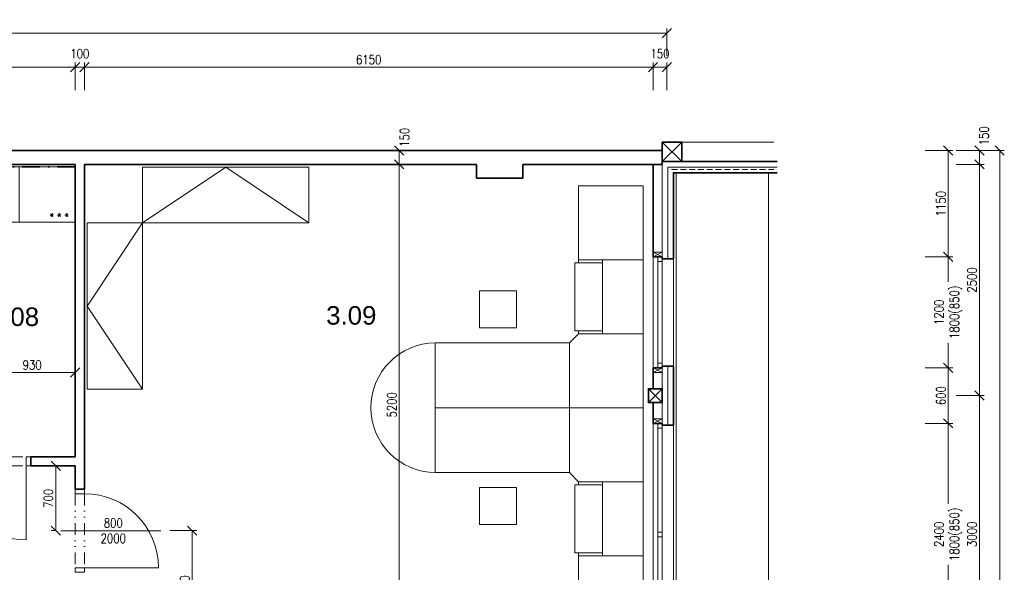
# Model space of a CAD drawing. Header units: millimetres. Extents: x -485339 to 286898, y -1189934 to 1602269.
# Tile 47 of 230: x -66725 to -56076, y -1114187 to -1108213. Entities that reach past the tile are written whole.
import ezdxf

# ---------------------------------------------------------------- set-up
doc = ezdxf.new("R2010")
doc.units = ezdxf.units.MM
doc.header["$LTSCALE"] = 10
for name, pattern in [('DASHDOT', [25.4, 12.7, -6.35, 0, -6.35]), ('DĚLICÍ2', [15.875, 6.35, -3.175, 0, -3.175, 0, -3.175]), ('ČÁRKOVANÁ2', [9.525, 6.35, -3.175])]:
    doc.linetypes.add(name, pattern=pattern)
doc.layers.get('Defpoints').update_dxf_attribs({"lineweight": 0})
for name, color, linetype, lineweight in [('A_vybavení', 252, 'Continuous', 18), ('N_dveře', 10, 'Continuous', 18), ('N_ker.dlažba', 10, 'DASHDOT', 35), ('N_okna', 10, 'Continuous', 18), ('N_okna_konst_prof', 10, 'Continuous', 18), ('N_popis_otvory', 10, 'Continuous', 18), ('N_zařiz_předměty', 10, 'Continuous', 18), ('N_čáry_obrys', 10, 'Continuous', 35), ('N_čáry_obv.plášt', 212, 'Continuous', 18), ('N_čáry_obv.plášt_obrys', 212, 'Continuous', 35), ('N_čáry_plné', 10, 'Continuous', 18), ('St__otvory_dveře', 40, 'Continuous', 18), ('St_kóty', 132, 'Continuous', 18), ('St_lehký obvodový plášť', 152, 'Continuous', 18), ('St_plocha_místnosti', 250, 'Continuous', 18), ('St_sloupy_opláštění_půdorys', 25, 'Continuous', 35), ('St_zařizovací předměty', 252, 'Continuous', 18), ('St_čáry_obrys', 5, 'Continuous', 35), ('St_čáry_plné', 250, 'Continuous', 18), ('St_čáry_pod', 250, 'ČÁRKOVANÁ2', 18)]:
    doc.layers.add(name, color=color, linetype=linetype, lineweight=lineweight)
doc.styles.add('Andy', font='arial.ttf')
doc.styles.get("Standard").update_dxf_attribs({"font": 'simplex.shx', "width": 0.8})
doc.linetypes.add('ZIGZAG', pattern='A,0.00254,-5.08,[131,ltypeshp.shx,S=5.08,R=0,X=-5.08,Y=0],-10.16,[131,ltypeshp.shx,S=5.08,R=180,X=5.08,Y=0],-5.08', length=20.32254)
doc.dimstyles.new('stavebníM50 vnitřní', dxfattribs={"dimtxt": 100, "dimasz": 100, "dimexe": 50, "dimexo": 100, "dimgap": 30, "dimtad": 1, "dimdec": 0, "dimtxsty": 'Standard', "dimblk": 'OBLIQUE', "dimcen": 2.5, "dimclrd": 256, "dimclre": 256, "dimclrt": 256, "dimadec": 0, "dimazin": 0, "dimtfac": 1, "dimtdec": 0, "dimtmove": 2, "dimatfit": 2, "dimldrblk": 'OBLIQUE', "dimfxl": 250, "dimfxlon": 1, "dimlwd": -1, "dimlwe": -1, "dimarcsym": 0})

# ---------------------------------------------------------------- blocks, each defined once
blk = doc.blocks.new('G$CBB62DE26')
at = {"layer": 'St_sloupy_opláštění_půdorys', "ltscale": 2}
blk.add_lwpolyline([(-75, -150), (75, -150), (75, 0), (-75, 0)], close=True, dxfattribs=at)
for points in [[(-75, 0), (75, -150)], [(75, 0), (-75, -150)]]:
    blk.add_lwpolyline(points, dxfattribs=at)
blk = doc.blocks.new('G$C9C144299')
at = {"layer": 'St_lehký obvodový plášť', "color": 0, "ltscale": 2}
for points in [[(0, -50), (2400, -50), (2400, 0), (0, 0)], [(0, -50), (0, -50), (0, 0), (0, 0)], [(0, -50), (0, -50), (0, 0), (0, 0)], [(0, -50), (50, -50), (50, 0), (0, 0)], [(1225, -50), (1175, -50), (1175, 0), (1225, 0)], [(2400, -50), (2350, -50), (2350, 0), (2400, 0)]]:
    blk.add_lwpolyline(points, close=True, dxfattribs=at)
blk = doc.blocks.new('G$C2A6251B2')
at = {"layer": 'St_lehký obvodový plášť', "color": 0, "ltscale": 2}
for points in [[(0, -50), (1200, -50), (1200, 0), (0, 0)], [(0, -50), (50, -50), (50, 0), (0, 0)], [(1200, -50), (1150, -50), (1150, 0), (1200, 0)]]:
    blk.add_lwpolyline(points, close=True, dxfattribs=at)
blk = doc.blocks.new('G$CC1796412')
at = {"layer": 'St__otvory_dveře', "color": 0, "ltscale": 2}
blk.add_lwpolyline([(850, 1), (850, 801)], dxfattribs=at)
at = {"layer": 'St__otvory_dveře', "ltscale": 2}
for points in [[(50, 0), (0, 0), (0, -100), (50, -100)], [(900, 1), (850, 1), (850, -99), (900, -99)]]:
    blk.add_lwpolyline(points, close=True, dxfattribs=at)
at = {"layer": 'St__otvory_dveře', "linetype": 'DĚLICÍ2', "ltscale": 2}
for points in [[(50, 0), (850, 1)], [(50, -100), (850, -99)]]:
    blk.add_lwpolyline(points, dxfattribs=at)
at = {"layer": 'St__otvory_dveře', "color": 0, "ltscale": 2}
blk.add_arc((850, 1), 800, 90, 180, dxfattribs=at)
blk = doc.blocks.new('_OBLIQUE')
at = {"color": 0, "linetype": 'ByBlock'}
blk.add_line((-0.5, -0.5), (0.5, 0.5), dxfattribs=at)
blk = doc.blocks.new('*D6385')
at = {"layer": 'Defpoints', "color": 0}
for p in [(-66125, -1108725), (-67955, -1109380), (-66125, -1109380)]:
    blk.add_point(p, dxfattribs=at)
at = {"layer": 'St_kóty'}
for p, q in [((-67955, -1108975), (-67955, -1108675)), ((-67955, -1108725), (-66125, -1108725)), ((-66125, -1108975), (-66125, -1108675))]:
    blk.add_line(p, q, dxfattribs=at)
at = {"layer": 'St_kóty', "linetype": 'ByBlock', "xscale": 100, "yscale": 100, "zscale": 100, "rotation": 180}
blk.add_blockref('_OBLIQUE', (-67955, -1108725), dxfattribs=at)
at = {"layer": 'St_kóty', "linetype": 'ByBlock', "xscale": 100, "yscale": 100, "zscale": 100}
blk.add_blockref('_OBLIQUE', (-66125, -1108725), dxfattribs=at)
at = {"layer": 'St_kóty', "insert": (-67040, -1108645), "char_height": 100, "attachment_point": 5}
blk.add_mtext('1830', dxfattribs=at)
blk = doc.blocks.new('*D6386')
at = {"layer": 'Defpoints', "color": 0}
for p in [(-66025, -1108725), (-66125, -1109380), (-66025, -1109380)]:
    blk.add_point(p, dxfattribs=at)
at = {"layer": 'St_kóty'}
for p, q in [((-66125, -1108975), (-66125, -1108675)), ((-66125, -1108725), (-66025, -1108725)), ((-66025, -1108975), (-66025, -1108675))]:
    blk.add_line(p, q, dxfattribs=at)
at = {"layer": 'St_kóty', "linetype": 'ByBlock', "xscale": 100, "yscale": 100, "zscale": 100, "rotation": 180}
blk.add_blockref('_OBLIQUE', (-66125, -1108725), dxfattribs=at)
at = {"layer": 'St_kóty', "linetype": 'ByBlock', "xscale": 100, "yscale": 100, "zscale": 100}
blk.add_blockref('_OBLIQUE', (-66025, -1108725), dxfattribs=at)
at = {"layer": 'St_kóty', "insert": (-66075, -1108580), "char_height": 100, "attachment_point": 5}
blk.add_mtext('100', dxfattribs=at)
blk = doc.blocks.new('*D6387')
at = {"layer": 'Defpoints', "color": 0}
for p in [(-59875, -1108725), (-66025, -1109380), (-59875, -1109380)]:
    blk.add_point(p, dxfattribs=at)
at = {"layer": 'St_kóty'}
for p, q in [((-66025, -1108975), (-66025, -1108675)), ((-66025, -1108725), (-59875, -1108725)), ((-59875, -1108975), (-59875, -1108675))]:
    blk.add_line(p, q, dxfattribs=at)
at = {"layer": 'St_kóty', "linetype": 'ByBlock', "xscale": 100, "yscale": 100, "zscale": 100, "rotation": 180}
blk.add_blockref('_OBLIQUE', (-66025, -1108725), dxfattribs=at)
at = {"layer": 'St_kóty', "linetype": 'ByBlock', "xscale": 100, "yscale": 100, "zscale": 100}
blk.add_blockref('_OBLIQUE', (-59875, -1108725), dxfattribs=at)
at = {"layer": 'St_kóty', "insert": (-62950, -1108645), "char_height": 100, "attachment_point": 5}
blk.add_mtext('6150', dxfattribs=at)
blk = doc.blocks.new('*D6388')
at = {"layer": 'Defpoints', "color": 0}
for p in [(-59725, -1108725), (-59725, -1109230), (-59875, -1109380)]:
    blk.add_point(p, dxfattribs=at)
at = {"layer": 'St_kóty'}
for p, q in [((-59875, -1108975), (-59875, -1108675)), ((-59875, -1108725), (-59725, -1108725)), ((-59725, -1108975), (-59725, -1108675))]:
    blk.add_line(p, q, dxfattribs=at)
at = {"layer": 'St_kóty', "linetype": 'ByBlock', "xscale": 100, "yscale": 100, "zscale": 100, "rotation": 180}
blk.add_blockref('_OBLIQUE', (-59875, -1108725), dxfattribs=at)
at = {"layer": 'St_kóty', "linetype": 'ByBlock', "xscale": 100, "yscale": 100, "zscale": 100}
blk.add_blockref('_OBLIQUE', (-59725, -1108725), dxfattribs=at)
at = {"layer": 'St_kóty', "insert": (-59800, -1108580), "char_height": 100, "attachment_point": 5}
blk.add_mtext('150', dxfattribs=at)
blk = doc.blocks.new('*D6435')
at = {"layer": 'Defpoints', "color": 0}
for p in [(-66125, -1112026), (-67055, -1112810), (-66125, -1112937)]:
    blk.add_point(p, dxfattribs=at)
at = {"layer": 'St_kóty'}
for p, q in [((-67055, -1112276), (-67055, -1111976)), ((-67055, -1112026), (-66125, -1112026)), ((-66125, -1112276), (-66125, -1111976))]:
    blk.add_line(p, q, dxfattribs=at)
at = {"layer": 'St_kóty', "linetype": 'ByBlock', "xscale": 100, "yscale": 100, "zscale": 100, "rotation": 180}
blk.add_blockref('_OBLIQUE', (-67055, -1112026), dxfattribs=at)
at = {"layer": 'St_kóty', "linetype": 'ByBlock', "xscale": 100, "yscale": 100, "zscale": 100}
blk.add_blockref('_OBLIQUE', (-66125, -1112026), dxfattribs=at)
at = {"layer": 'St_kóty', "insert": (-66590, -1111946), "char_height": 100, "attachment_point": 5}
blk.add_mtext('930', dxfattribs=at)
blk = doc.blocks.new('*D6436')
at = {"layer": 'Defpoints', "color": 0}
for p in [(-66335, -1113037), (-66281, -1113037), (-66281, -1113737)]:
    blk.add_point(p, dxfattribs=at)
at = {"layer": 'St_kóty'}
for p, q in [((-66335, -1113037), (-66385, -1113037)), ((-66335, -1113737), (-66335, -1113037)), ((-66335, -1113737), (-66385, -1113737))]:
    blk.add_line(p, q, dxfattribs=at)
at = {"layer": 'St_kóty', "linetype": 'ByBlock', "xscale": 100, "yscale": 100, "zscale": 100}
for p, rotation in [((-66335, -1113037), 90), ((-66335, -1113737), 270)]:
    blk.add_blockref('_OBLIQUE', p, dxfattribs=dict(at, rotation=rotation))
at = {"layer": 'St_kóty', "insert": (-66415, -1113387), "char_height": 100, "attachment_point": 5, "rotation": 90}
blk.add_mtext('700', dxfattribs=at)
blk = doc.blocks.new('*D6464')
at = {"layer": 'Defpoints', "color": 0}
for p in [(-62620, -1109777), (-61785, -1109777), (-61923, -1114977)]:
    blk.add_point(p, dxfattribs=at)
at = {"layer": 'St_kóty'}
for p, q in [((-62370, -1109777), (-62670, -1109777)), ((-62620, -1114977), (-62620, -1109777)), ((-62370, -1114977), (-62670, -1114977))]:
    blk.add_line(p, q, dxfattribs=at)
at = {"layer": 'St_kóty', "linetype": 'ByBlock', "xscale": 100, "yscale": 100, "zscale": 100}
for p, rotation in [((-62620, -1109777), 90), ((-62620, -1114977), 270)]:
    blk.add_blockref('_OBLIQUE', p, dxfattribs=dict(at, rotation=rotation))
at = {"layer": 'St_kóty', "insert": (-62700, -1112377), "char_height": 100, "attachment_point": 5, "rotation": 90}
blk.add_mtext('5200', dxfattribs=at)
blk = doc.blocks.new('*D6465')
at = {"layer": 'Defpoints', "color": 0}
for p in [(-62620, -1109627), (-61785, -1109627), (-61785, -1109777)]:
    blk.add_point(p, dxfattribs=at)
at = {"layer": 'St_kóty'}
for p, q in [((-62370, -1109627), (-62670, -1109627)), ((-62620, -1109777), (-62620, -1109627)), ((-62370, -1109777), (-62670, -1109777))]:
    blk.add_line(p, q, dxfattribs=at)
at = {"layer": 'St_kóty', "linetype": 'ByBlock', "xscale": 100, "yscale": 100, "zscale": 100}
for p, rotation in [((-62620, -1109627), 90), ((-62620, -1109777), 270)]:
    blk.add_blockref('_OBLIQUE', p, dxfattribs=dict(at, rotation=rotation))
at = {"layer": 'St_kóty', "insert": (-62562, -1109485), "char_height": 100, "attachment_point": 5, "rotation": 90}
blk.add_mtext('150', dxfattribs=at)
blk = doc.blocks.new('*D6469')
at = {"layer": 'Defpoints', "color": 0}
for p in [(-65200, -1113737), (-65200, -1114977), (-64859, -1114977)]:
    blk.add_point(p, dxfattribs=at)
at = {"layer": 'St_kóty'}
for p, q in [((-65100, -1113737), (-64809, -1113737)), ((-64859, -1113737), (-64859, -1114977)), ((-65100, -1114977), (-64809, -1114977))]:
    blk.add_line(p, q, dxfattribs=at)
at = {"layer": 'St_kóty', "linetype": 'ByBlock', "xscale": 100, "yscale": 100, "zscale": 100}
for p, rotation in [((-64859, -1113737), 90), ((-64859, -1114977), 270)]:
    blk.add_blockref('_OBLIQUE', p, dxfattribs=dict(at, rotation=rotation))
at = {"layer": 'St_kóty', "insert": (-64939, -1114357), "char_height": 100, "attachment_point": 5, "rotation": 90}
blk.add_mtext('1240', dxfattribs=at)
blk = doc.blocks.new('*D6470')
at = {"layer": 'Defpoints', "color": 0}
for p in [(-58928, -1109627), (-58928, -1110777), (-56682, -1110777)]:
    blk.add_point(p, dxfattribs=at)
at = {"layer": 'St_kóty'}
for p, q in [((-56932, -1109627), (-56632, -1109627)), ((-56682, -1109627), (-56682, -1110777)), ((-56932, -1110777), (-56632, -1110777))]:
    blk.add_line(p, q, dxfattribs=at)
at = {"layer": 'St_kóty', "linetype": 'ByBlock', "xscale": 100, "yscale": 100, "zscale": 100}
for p, rotation in [((-56682, -1109627), 90), ((-56682, -1110777), 270)]:
    blk.add_blockref('_OBLIQUE', p, dxfattribs=dict(at, rotation=rotation))
at = {"layer": 'St_kóty', "insert": (-56762, -1110202), "char_height": 100, "attachment_point": 5, "rotation": 90}
blk.add_mtext('1150', dxfattribs=at)
blk = doc.blocks.new('*D6477')
at = {"layer": 'Defpoints', "color": 0}
for p in [(-58928, -1110777), (-59750, -1111977), (-56682, -1111977)]:
    blk.add_point(p, dxfattribs=at)
at = {"layer": 'St_kóty'}
for p, q in [((-56932, -1110777), (-56632, -1110777)), ((-56682, -1110777), (-56682, -1111048)), ((-56682, -1111977), (-56682, -1111706)), ((-56932, -1111977), (-56632, -1111977))]:
    blk.add_line(p, q, dxfattribs=at)
at = {"layer": 'St_kóty', "linetype": 'ByBlock', "xscale": 100, "yscale": 100, "zscale": 100}
for p, rotation in [((-56682, -1110777), 90), ((-56682, -1111977), 270)]:
    blk.add_blockref('_OBLIQUE', p, dxfattribs=dict(at, rotation=rotation))
at = {"layer": 'St_kóty', "insert": (-56682, -1111377), "char_height": 100, "attachment_point": 5, "rotation": 90}
blk.add_mtext('1200\\P1800(850)', dxfattribs=at)
blk = doc.blocks.new('*D6478')
at = {"layer": 'Defpoints', "color": 0}
for p in [(-59750, -1111977), (-59750, -1112577), (-56682, -1112577)]:
    blk.add_point(p, dxfattribs=at)
at = {"layer": 'St_kóty'}
for p, q in [((-56932, -1111977), (-56632, -1111977)), ((-56682, -1111977), (-56682, -1112577)), ((-56932, -1112577), (-56632, -1112577))]:
    blk.add_line(p, q, dxfattribs=at)
at = {"layer": 'St_kóty', "linetype": 'ByBlock', "xscale": 100, "yscale": 100, "zscale": 100}
for p, rotation in [((-56682, -1111977), 90), ((-56682, -1112577), 270)]:
    blk.add_blockref('_OBLIQUE', p, dxfattribs=dict(at, rotation=rotation))
at = {"layer": 'St_kóty', "insert": (-56762, -1112277), "char_height": 100, "attachment_point": 5, "rotation": 90}
blk.add_mtext('600', dxfattribs=at)
blk = doc.blocks.new('*D6479')
at = {"layer": 'Defpoints', "color": 0}
for p in [(-59750, -1112577), (-59750, -1114977), (-56682, -1114977)]:
    blk.add_point(p, dxfattribs=at)
at = {"layer": 'St_kóty'}
for p, q in [((-56932, -1112577), (-56632, -1112577)), ((-56682, -1112577), (-56682, -1113448)), ((-56682, -1114977), (-56682, -1114106)), ((-56932, -1114977), (-56632, -1114977))]:
    blk.add_line(p, q, dxfattribs=at)
at = {"layer": 'St_kóty', "linetype": 'ByBlock', "xscale": 100, "yscale": 100, "zscale": 100}
for p, rotation in [((-56682, -1112577), 90), ((-56682, -1114977), 270)]:
    blk.add_blockref('_OBLIQUE', p, dxfattribs=dict(at, rotation=rotation))
at = {"layer": 'St_kóty', "insert": (-56682, -1113777), "char_height": 100, "attachment_point": 5, "rotation": 90}
blk.add_mtext('2400\\P1800(850)', dxfattribs=at)
blk = doc.blocks.new('*D6483')
at = {"layer": 'Defpoints', "color": 0}
for p in [(-59775, -1109627), (-59775, -1109777), (-56345, -1109777)]:
    blk.add_point(p, dxfattribs=at)
at = {"layer": 'St_kóty'}
for p, q in [((-56595, -1109627), (-56295, -1109627)), ((-56345, -1109627), (-56345, -1109777)), ((-56595, -1109777), (-56295, -1109777))]:
    blk.add_line(p, q, dxfattribs=at)
at = {"layer": 'St_kóty', "linetype": 'ByBlock', "xscale": 100, "yscale": 100, "zscale": 100}
for p, rotation in [((-56345, -1109627), 90), ((-56345, -1109777), 270)]:
    blk.add_blockref('_OBLIQUE', p, dxfattribs=dict(at, rotation=rotation))
at = {"layer": 'St_kóty', "insert": (-56295, -1109468), "char_height": 100, "attachment_point": 5, "rotation": 90}
blk.add_mtext('150', dxfattribs=at)
blk = doc.blocks.new('*D6484')
at = {"layer": 'Defpoints', "color": 0}
for p in [(-59775, -1109777), (-59925, -1112277), (-56345, -1112277)]:
    blk.add_point(p, dxfattribs=at)
at = {"layer": 'St_kóty'}
for p, q in [((-56595, -1109777), (-56295, -1109777)), ((-56345, -1109777), (-56345, -1112277)), ((-56595, -1112277), (-56295, -1112277))]:
    blk.add_line(p, q, dxfattribs=at)
at = {"layer": 'St_kóty', "linetype": 'ByBlock', "xscale": 100, "yscale": 100, "zscale": 100}
for p, rotation in [((-56345, -1109777), 90), ((-56345, -1112277), 270)]:
    blk.add_blockref('_OBLIQUE', p, dxfattribs=dict(at, rotation=rotation))
at = {"layer": 'St_kóty', "insert": (-56425, -1111027), "char_height": 100, "attachment_point": 5, "rotation": 90}
blk.add_mtext('2500', dxfattribs=at)
blk = doc.blocks.new('*D6485')
at = {"layer": 'Defpoints', "color": 0}
for p in [(-59925, -1112277), (-59925, -1115277), (-56345, -1115277)]:
    blk.add_point(p, dxfattribs=at)
at = {"layer": 'St_kóty'}
for p, q in [((-56595, -1112277), (-56295, -1112277)), ((-56345, -1112277), (-56345, -1115277)), ((-56595, -1115277), (-56295, -1115277))]:
    blk.add_line(p, q, dxfattribs=at)
at = {"layer": 'St_kóty', "linetype": 'ByBlock', "xscale": 100, "yscale": 100, "zscale": 100}
for p, rotation in [((-56345, -1112277), 90), ((-56345, -1115277), 270)]:
    blk.add_blockref('_OBLIQUE', p, dxfattribs=dict(at, rotation=rotation))
at = {"layer": 'St_kóty', "insert": (-56425, -1113777), "char_height": 100, "attachment_point": 5, "rotation": 90}
blk.add_mtext('3000', dxfattribs=at)
blk = doc.blocks.new('*D6492')
at = {"layer": 'Defpoints', "color": 0}
for p in [(-59725, -1109627), (-56126, -1109627), (-59775, -1128237)]:
    blk.add_point(p, dxfattribs=at)
at = {"layer": 'St_kóty'}
for p, q in [((-56376, -1109627), (-56076, -1109627)), ((-56126, -1128237), (-56126, -1109627)), ((-56376, -1128237), (-56076, -1128237))]:
    blk.add_line(p, q, dxfattribs=at)
at = {"layer": 'St_kóty', "linetype": 'ByBlock', "xscale": 100, "yscale": 100, "zscale": 100}
for p, rotation in [((-56126, -1109627), 90), ((-56126, -1128237), 270)]:
    blk.add_blockref('_OBLIQUE', p, dxfattribs=dict(at, rotation=rotation))
at = {"layer": 'St_kóty', "insert": (-56206, -1118932), "char_height": 100, "attachment_point": 5, "rotation": 90}
blk.add_mtext('18610', dxfattribs=at)
blk = doc.blocks.new('*D6493')
at = {"layer": 'Defpoints', "color": 0}
for p in [(-59725, -1108359), (-74605, -1109627), (-59725, -1109627)]:
    blk.add_point(p, dxfattribs=at)
at = {"layer": 'St_kóty'}
for p, q in [((-74605, -1108609), (-74605, -1108309)), ((-59725, -1108609), (-59725, -1108309)), ((-74605, -1108359), (-59725, -1108359))]:
    blk.add_line(p, q, dxfattribs=at)
at = {"layer": 'St_kóty', "linetype": 'ByBlock', "xscale": 100, "yscale": 100, "zscale": 100, "rotation": 180}
blk.add_blockref('_OBLIQUE', (-74605, -1108359), dxfattribs=at)
at = {"layer": 'St_kóty', "linetype": 'ByBlock', "xscale": 100, "yscale": 100, "zscale": 100}
blk.add_blockref('_OBLIQUE', (-59725, -1108359), dxfattribs=at)
at = {"layer": 'St_kóty', "insert": (-67165, -1108279), "char_height": 100, "attachment_point": 5}
blk.add_mtext('14880', dxfattribs=at)
blk = doc.blocks.new('G$CE2E125C4')
at = {"layer": 'St_zařizovací předměty', "color": 0, "ltscale": 0.5}
for p, q in [((1800, 0), (0, 0)), ((1289, -52), (1289, -512)), ((1704, -32), (1309, -32)), ((1529, -48), (1489, -48)), ((1489, -48), (1489, -113)), ((1500, -62), (1500, -260)), ((1500, -113), (1500, -62)), ((1518, -260), (1518, -62)), ((1518, -62), (1518, -113)), ((1529, -113), (1529, -48)), ((1724, -512), (1724, -52)), ((1339, -152), (1339, -462)), ((1654, -132), (1359, -132)), ((1489, -113), (1500, -113)), ((1500, -114), (1489, -114)), ((1489, -114), (1489, -149)), ((1489, -149), (1500, -149)), ((1500, -149), (1500, -114)), ((1518, -113), (1529, -113)), ((1529, -114), (1518, -114)), ((1518, -114), (1518, -149)), ((1518, -149), (1529, -149)), ((1529, -149), (1529, -114)), ((1674, -462), (1674, -152)), ((88, -522), (69, -519)), ((88, -522), (75, -537)), ((88, -522), (81, -504)), ((88, -522), (100, -508)), ((88, -522), (107, -526)), ((88, -522), (94, -541)), ((168, -522), (149, -519)), ((168, -522), (155, -537)), ((168, -522), (161, -504)), ((168, -522), (180, -508)), ((168, -522), (174, -541)), ((168, -522), (187, -526)), ((248, -522), (229, -519)), ((248, -522), (235, -537)), ((248, -522), (241, -504)), ((248, -522), (260, -508)), ((248, -522), (267, -526)), ((248, -522), (254, -541)), ((1309, -532), (1704, -532)), ((1359, -482), (1654, -482)), ((1800, -600), (0, -600))]:
    blk.add_line(p, q, dxfattribs=at)
for points in [[(0, 0), (0, -600)], [(600, 0), (600, -600)], [(1800, 0), (1800, -600)]]:
    blk.add_lwpolyline(points, dxfattribs=at)
blk.add_circle((1509, -242), 30, dxfattribs=at)
for centre, radius, start, end in [((1309, -52), 20, 90, 180), ((1509, -62), 9, 0, 180), ((1509, -62), 9, 0, 180), ((1704, -52), 20, 0, 90), ((1359, -152), 20, 90, 180), ((1654, -152), 20, 0, 90), ((1509, -260), 9, 180.1472, 0.1472), ((1309, -512), 20, 180, 270), ((1359, -462), 20, 180, 270), ((1654, -462), 20, 270, 0), ((1704, -512), 20, 270, 0)]:
    blk.add_arc(centre, radius, start, end, dxfattribs=at)
blk.add_point((1359, -482), dxfattribs=at)
blk = doc.blocks.new('G$C06EEB7C7')
at = {"layer": 'A_vybavení', "linetype": 'Continuous'}
for p, q in [((-700, 2400), (-700, 1567.680059)), ((0, 2400), (-700, 2400)), ((0, 800), (0, 2400)), ((0, 1600), (-700, 1600)), ((-440.612934, 1600), (-440.612934, 800)), ((-440.612934, 1567.680059), (-741.008501, 1567.680059)), ((-741.008501, 1567.680059), (-741.008501, 832.319942)), ((-1371.703643, 1262.803724), (-1771.703643, 1262.803724)), ((-1771.703643, 1262.803724), (-1771.703643, 862.803724)), ((-1371.703643, 862.803724), (-1371.703643, 1262.803724)), ((-1771.703643, 862.803724), (-1371.703643, 862.803724)), ((-800, 700), (-700, 800)), ((-440.612934, 832.319942), (-741.008501, 832.319942)), ((-700, 832.319942), (-700, 800)), ((-700, 800), (0, 800)), ((0, 800), (-700, 800)), ((0, 800), (0, 0)), ((-800, 700), (-2250, 700)), ((-2250, 700), (-2250, 0)), ((-2250, 700), (-2250, 0)), ((-800, 700), (-800, 0)), ((-800, 0), (-800, 700)), ((-2250, 0), (0, 0)), ((-2250, 0), (0, 0)), ((-2250, -700), (-2250, 0)), ((-2250, -700), (-2250, 0)), ((-800, -700), (-800, 0)), ((-800, 0), (-800, -700)), ((0, -800), (0, 0)), ((-800, -700), (-2250, -700)), ((-800, -700), (-700, -800)), ((-440.612934, -832.319942), (-741.008501, -832.319942)), ((-741.008501, -1567.680059), (-741.008501, -832.319942)), ((-700, -800), (0, -800)), ((0, -800), (-700, -800)), ((-700, -832.319942), (-700, -800)), ((-440.612934, -1600), (-440.612934, -800)), ((0, -800), (0, -2400)), ((-1771.703643, -862.803724), (-1371.703643, -862.803724)), ((-1771.703643, -1262.803724), (-1771.703643, -862.803724)), ((-1371.703643, -862.803724), (-1371.703643, -1262.803724)), ((-1371.703643, -1262.803724), (-1771.703643, -1262.803724)), ((-440.612934, -1567.680059), (-741.008501, -1567.680059)), ((-700, -2400), (-700, -1567.680059)), ((0, -1600), (-700, -1600)), ((0, -2400), (-700, -2400))]:
    blk.add_line(p, q, dxfattribs=at)
blk.add_arc((-2246.000453, 0), 700.011426, 90.3273638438, 269.6726361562, dxfattribs=at)
blk = doc.blocks.new('*U6830')
at = {"color": 0, "linetype": 'ByBlock', "lineweight": -2}
blk.add_lwpolyline([(0, -600), (1800, -600), (1800, 0), (0, 0), (0, -600), (900, 0), (1800, -600)], dxfattribs=at)
blk = doc.blocks.new('G$C0F2906C7')
at = {"layer": 'St_sloupy_opláštění_půdorys', "ltscale": 2}
blk.add_lwpolyline([(-105, -105), (105, -105), (105, 105), (-105, 105)], close=True, dxfattribs=at)
for points in [[(-105, 105), (105, -105)], [(105, 105), (-105, -105)]]:
    blk.add_lwpolyline(points, dxfattribs=at)

msp = doc.modelspace()

# ---------------------------------------------------------------- linework, layer by layer
at = {"layer": 'N_ker.dlažba', "ltscale": 1.5}
msp.add_lwpolyline([(-66124.9, -1109802.2), (-67929.9, -1109802.2), (-67929.9, -1110402.2)], dxfattribs=at)
at = {"layer": 'N_okna_konst_prof'}
for points in [[(-59774.9, -1110777.2), (-59774.9, -1110727.2), (-59874.9, -1110727.2), (-59874.9, -1110777.2)], [(-59774.9, -1112027.2), (-59774.9, -1111977.2), (-59874.9, -1111977.2), (-59874.9, -1112027.2)], [(-59774.9, -1112577.2), (-59774.9, -1112527.2), (-59874.9, -1112527.2), (-59874.9, -1112577.2)]]:
    msp.add_lwpolyline(points, close=True, dxfattribs=at)
for points in [[(-59874.9, -1110777.2), (-59774.9, -1110727.2)], [(-59874.9, -1110727.2), (-59774.9, -1110777.2)], [(-59874.9, -1112027.2), (-59774.9, -1111977.2)], [(-59874.9, -1111977.2), (-59774.9, -1112027.2)], [(-59874.9, -1112577.2), (-59774.9, -1112527.2)], [(-59874.9, -1112527.2), (-59774.9, -1112577.2)]]:
    msp.add_lwpolyline(points, dxfattribs=at)
at = {"layer": 'N_popis_otvory'}
msp.add_lwpolyline([(-66281.4, -1113737.2), (-65200.1, -1113737.2)], dxfattribs=at)
at = {"layer": 'N_čáry_obrys'}
for points in [[(-59774.9, -1110797.2), (-59774.9, -1110777.2), (-59874.9, -1110777.2), (-59874.9, -1109777.2)], [(-59874.9, -1112202.2), (-59874.9, -1111977.2), (-59774.9, -1111977.2), (-59774.9, -1111957.2)], [(-59774.9, -1112597.2), (-59774.9, -1112577.2), (-59874.9, -1112577.2), (-59874.9, -1112352.2)]]:
    msp.add_lwpolyline(points, dxfattribs=at)
at = {"layer": 'N_čáry_obv.plášt'}
msp.add_line((-59654.9, -1109867.2), (-59655.6, -1128250), dxfattribs=at)
at = {"layer": 'N_čáry_obv.plášt', "ltscale": 2}
for points in [[(-58531.2, -1109747.2), (-59774.9, -1109747.2)], [(-59774.9, -1110777.2), (-59774.9, -1109777.2)], [(-58531.2, -1109867.2), (-59654.9, -1109867.2)], [(-59654.9, -1110777.2), (-59654.9, -1109867.2)]]:
    msp.add_lwpolyline(points, dxfattribs=at)
at = {"layer": 'N_čáry_obv.plášt', "linetype": 'ZIGZAG'}
for points in [[(-58531.2, -1109807.2), (-59714.9, -1109807.2)], [(-59714.9, -1110797.2), (-59714.9, -1109807.2)], [(-59714.9, -1112597.2), (-59714.9, -1111957.2)]]:
    msp.add_lwpolyline(points, dxfattribs=at)
at = {"layer": 'N_čáry_obv.plášt'}
msp.add_lwpolyline([(-59774.9, -1112597.2), (-59774.9, -1111957.2)], dxfattribs=at)
at = {"layer": 'N_čáry_obv.plášt_obrys', "ltscale": 2}
for p, q in [((-59774.9, -1110797.2), (-59654.9, -1110797.2)), ((-59774.9, -1111957.2), (-59654.9, -1111957.2)), ((-59654.9, -1111957.2), (-59654.9, -1112597.2)), ((-59774.9, -1112597.2), (-59654.9, -1112597.2))]:
    msp.add_line(p, q, dxfattribs=at)
at = {"layer": 'N_čáry_obv.plášt_obrys'}
for points in [[(-58531.2, -1109747.2), (-59774.9, -1109747.2)], [(-59654.9, -1110797.2), (-59654.9, -1109867.2), (-58531.2, -1109867.2)]]:
    msp.add_lwpolyline(points, dxfattribs=at)
at = {"layer": 'N_čáry_plné', "ltscale": 2}
msp.add_line((-59624.9, -1128387.2), (-59624.9, -1109867.2), dxfattribs=at)
for points in [[(-59874.9, -1109777.2), (-59874.9, -1112202.2)], [(-59874.9, -1112352.2), (-59874.9, -1114977.2)]]:
    msp.add_lwpolyline(points, dxfattribs=at)
at = {"layer": 'St_čáry_obrys', "ltscale": 2}
for points in [[(-59774.9, -1109627.2), (-74604.9, -1109627.2)], [(-59774.9, -1109777.2), (-59774.9, -1109627.2)], [(-67954.9, -1109777.2), (-66124.9, -1109777.2)], [(-66124.9, -1112937.2), (-66124.9, -1109777.2)], [(-66024.9, -1109777.2), (-61784.9, -1109777.2)], [(-66024.9, -1109777.2), (-66024.9, -1113287.2)], [(-61784.9, -1109777.2), (-61784.9, -1109927.2)], [(-61284.9, -1109777.2), (-59774.9, -1109777.2)], [(-61284.9, -1109777.2), (-61284.9, -1109927.2)], [(-61784.9, -1109927.2), (-61284.9, -1109927.2)], [(-66604.9, -1112937.2), (-66604.9, -1113037.2)], [(-66604.9, -1112937.2), (-66124.9, -1112937.2)], [(-66604.9, -1113037.2), (-66124.9, -1113037.2), (-66124.9, -1113287.2)], [(-66124.9, -1113287.2), (-66024.9, -1113287.2)]]:
    msp.add_lwpolyline(points, dxfattribs=at)
at = {"layer": 'St_čáry_plné'}
msp.add_lwpolyline([(-58570.1, -1109537.2), (-59564.9, -1109537.2)], dxfattribs=at)
at = {"layer": 'St_čáry_plné', "ltscale": 2}
msp.add_lwpolyline([(-59724.9, -1118297.2), (-58624.9, -1118297.2), (-58624.9, -1109867.2)], dxfattribs=at)
at = {"layer": 'St_čáry_pod'}
msp.add_lwpolyline([(-59674.9, -1109832.3), (-58570.1, -1109832.3)], dxfattribs=at)

# ---------------------------------------------------------------- block references
at = {"layer": 'A_vybavení', "ltscale": 0.5, "xscale": -1}
for p, rotation in [((-63596.5, -1109808.3), 359.9999999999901), ((-65996.5, -1110408.3), 89.99999999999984)]:
    msp.add_blockref('*U6830', p, dxfattribs=dict(at, rotation=rotation))
at = {"layer": 'A_vybavení'}
msp.add_blockref('G$C06EEB7C7', (-59980.1, -1112407.6), dxfattribs=at)
at = {"layer": 'N_dveře', "ltscale": 2, "xscale": -1, "rotation": 180}
msp.add_blockref('G$CC1796412', (-67504.9, -1113036.4), dxfattribs=at)
at = {"layer": 'N_dveře', "ltscale": 2, "rotation": 270}
msp.add_blockref('G$CC1796412', (-66024.9, -1113287.2), dxfattribs=at)
at = {"layer": 'N_okna', "ltscale": 2, "rotation": 90}
for name, p in [('G$C2A6251B2', (-59824.9, -1111977.2)), ('G$C9C144299', (-59824.9, -1114977.2))]:
    msp.add_blockref(name, p, dxfattribs=at)
at = {"layer": 'N_zařiz_předměty', "xscale": -1}
msp.add_blockref('G$CE2E125C4', (-66129.9, -1109802.2), dxfattribs=at)
at = {"layer": 'St_sloupy_opláštění_půdorys', "ltscale": 2, "rotation": 90}
for name, p in [('G$C0F2906C7', (-59669.9, -1109642.2)), ('G$CBB62DE26', (-59924.9, -1112277.2))]:
    msp.add_blockref(name, p, dxfattribs=at)

# ---------------------------------------------------------------- texts
at = {"layer": 'N_popis_otvory', "insert": (-65712.9, -1113737.2), "char_height": 100, "width": 1342.526, "attachment_point": 5}
msp.add_mtext('800\\P2000', dxfattribs=at)
at = {"layer": 'St_plocha_místnosti', "ltscale": 2, "style": 'Andy'}
for s, p in [('3.08', (-67058.6, -1111524.5)), ('3.09', (-63410.4, -1111509.6))]:
    msp.add_text(s, height=200, dxfattribs=at).set_placement(p)

# ---------------------------------------------------------------- dimensions: what is measured, and where the dimension line sits
at = {"layer": 'St_kóty'}
for base, p1, p2, picture, middle in [((-59724.9, -1108358.6), (-74604.9, -1109627.2), (-59724.9, -1109627.2), '*D6493', (-67164.9, -1108278.6)), ((-66024.9, -1108724.7), (-66124.9, -1109380.4), (-66024.9, -1109380.4), '*D6386', (-66074.9, -1108579.7)), ((-59724.9, -1108724.7), (-59874.9, -1109380.4), (-59724.9, -1109230.4), '*D6388', (-59799.9, -1108579.7)), ((-66124.9, -1108724.7), (-67954.9, -1109380.4), (-66124.9, -1109380.4), '*D6385', (-67039.9, -1108644.7)), ((-59874.9, -1108724.7), (-66024.9, -1109380.4), (-59874.9, -1109380.4), '*D6387', (-62949.9, -1108644.7)), ((-66124.9, -1112026.1), (-67054.9, -1112810.5), (-66124.9, -1112937.2), '*D6435', (-66589.9, -1111946.1))]:
    dim = msp.add_linear_dim(base=base, p1=p1, p2=p2, dimstyle='stavebníM50 vnitřní', dxfattribs=at)
    dim.commit()
    dim.dimension.update_dxf_attribs({"geometry": picture, "text_midpoint": middle})
for base, p1, p2, picture, middle in [((-62619.9, -1109627.2), (-61784.9, -1109777.2), (-61784.9, -1109627.2), '*D6465', (-62562.1, -1109485.2)), ((-56345.3, -1109777.2), (-59774.9, -1109627.2), (-59774.9, -1109777.2), '*D6483', (-56295.1, -1109467.9))]:
    dim = msp.add_linear_dim(base=base, p1=p1, p2=p2, angle=90, dimstyle='stavebníM50 vnitřní', dxfattribs=at)
    dim.commit()
    dim.dimension.update_dxf_attribs({"geometry": picture, "text_midpoint": middle, "dimtype": 160})
for base, p1, p2, picture, middle in [((-56126, -1109627.2), (-59774.9, -1128237.2), (-59724.9, -1109627.2), '*D6492', (-56206, -1118932.2)), ((-56682.1, -1110777.2), (-58928.4, -1109627.2), (-58928.4, -1110777.2), '*D6470', (-56762.1, -1110202.2)), ((-62619.9, -1109777.2), (-61923.3, -1114977.2), (-61784.9, -1109777.2), '*D6464', (-62699.9, -1112377.2)), ((-56345.3, -1112277.2), (-59774.9, -1109777.2), (-59924.9, -1112277.2), '*D6484', (-56425.3, -1111027.2)), ((-56682.1, -1112577.2), (-59749.9, -1111977.2), (-59749.9, -1112577.2), '*D6478', (-56762.1, -1112277.2)), ((-56345.3, -1115277.2), (-59924.9, -1112277.2), (-59924.9, -1115277.2), '*D6485', (-56425.3, -1113777.2)), ((-66334.6, -1113037.2), (-66281.4, -1113737.2), (-66281.4, -1113037.2), '*D6436', (-66414.6, -1113387.2)), ((-64859, -1114977.2), (-65200.1, -1113737.2), (-65200.1, -1114977.2), '*D6469', (-64939, -1114357.2))]:
    dim = msp.add_linear_dim(base=base, p1=p1, p2=p2, angle=90, dimstyle='stavebníM50 vnitřní', dxfattribs=at)
    dim.commit()
    dim.dimension.update_dxf_attribs({"geometry": picture, "text_midpoint": middle})
for base, p1, p2, picture, middle in [((-56682.1, -1111977.2), (-58928.4, -1110777.2), (-59749.9, -1111977.2), '*D6477', (-56682.1, -1111377.2)), ((-56682.1, -1114977.2), (-59749.9, -1112577.2), (-59749.9, -1114977.2), '*D6479', (-56682.1, -1113777.2))]:
    dim = msp.add_linear_dim(base=base, p1=p1, p2=p2, angle=90, text='<>\\P1800(850)', dimstyle='stavebníM50 vnitřní', override={"dimtxsty": 'Standard'}, dxfattribs=at)
    dim.commit()
    dim.dimension.update_dxf_attribs({"geometry": picture, "text_midpoint": middle, "dimtype": 160})

doc.saveas('drawing.dxf')
